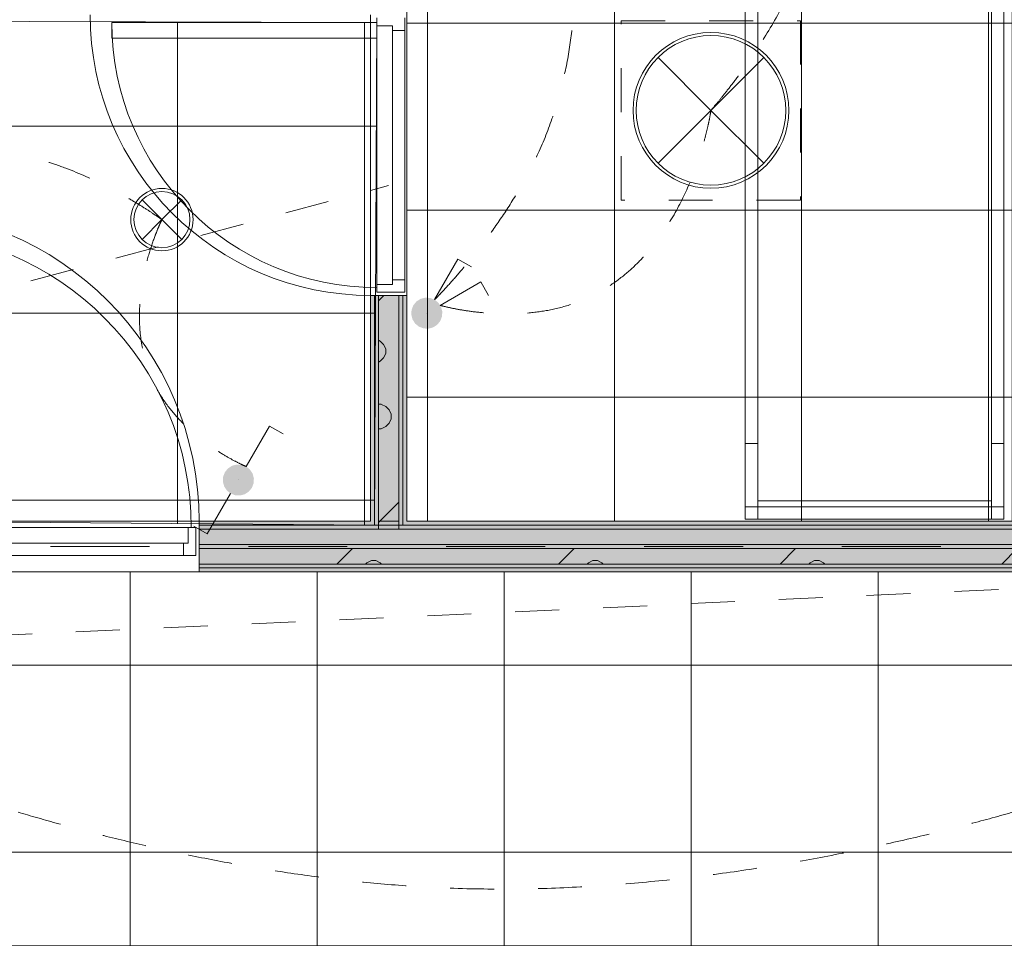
# Model space of a CAD drawing. Header units: millimetres. Extents: x -2932 to 42461, y -10716 to 17298.
# Tile 136 of 168: x 27644 to 30803, y 6545 to 9491. Entities that reach past the tile are written whole.
import ezdxf

# ---------------------------------------------------------------- set-up
doc = ezdxf.new("R2010")
doc.units = ezdxf.units.MM
doc.header["$MEASUREMENT"] = 0
for name, pattern in [('Dash', [635, 317.5, -317.5]), ('Small Dashed', [282.222222, 141.111111, -141.111111]), ('Wipeout_Contour', [1000, 0, -1000])]:
    doc.linetypes.add(name, pattern=pattern)
for name, color, linetype, lineweight in [('0_Pen_No__1', 7, 'Continuous', 13), ('_Tuletõkketsoon_Pen_No__20', 1, 'Continuous', 0), ('ARCHICAD Doors_Pen_No__19', 255, 'Continuous', 0), ('ARCHICAD Zone Stamps_Pen_No__1', 7, 'Continuous', 13), ('Common Edges_Pen_No__1', 7, 'Continuous', 13), ('Cut Pattern-1_Pen_No__2', 8, 'Continuous', 15), ('Cut Pattern-3_Pen_No__1', 7, 'Continuous', 13), ('Doors-1_Pen_No__1', 7, 'Continuous', 13), ('Doors_Pen_No__1', 7, 'Continuous', 13), ('I-FURN.IFC Model_Pen_No__2', 8, 'Continuous', 15), ('I-WALL.IFC Model_Pen_No__1', 7, 'Continuous', 13), ('I-WALL.IFC Model_Pen_No__19', 255, 'Continuous', 0), ('Plan Swing_Pen_No__1', 7, 'Continuous', 13), ('SA_LAGI_Pen_No__1', 7, 'Continuous', 13), ('SA_LAGI_Pen_No__2', 8, 'Continuous', 15), ('SA_VALGUSTI_Pen_No__20', 1, 'Continuous', 0), ('SA_Valgustus_Pen_No__20', 1, 'Continuous', 0), ('Walls-1_Pen_No__1', 7, 'Continuous', 13), ('Walls_Pen_No__1', 7, 'Continuous', 13)]:
    doc.layers.add(name, color=color, linetype=linetype, lineweight=lineweight)
doc.layers.add('Furniture-1_Pen_No__62', color=7, linetype='Continuous', lineweight=20, true_color=0xaaaaaa)
doc.layers.add('SA_LAGI_Pen_No__102', color=7, linetype='Continuous', lineweight=13, true_color=0xcccccc)
doc.layers.add('I-WALL.IFC Model', color=7, linetype='Continuous')
doc.styles.add('GENERATED_STYLE_1', font='txt', dxfattribs={"width": 0.95})
doc.styles.add('GENERATED_STYLE_2', font='txt', dxfattribs={"width": 0.84})
doc.dimstyles.new('GENERATED_STYLE__3', dxfattribs={"dimtxt": 200, "dimasz": 152, "dimexe": 0.18, "dimexo": 0.0625, "dimgap": 0.09, "dimtad": 1, "dimdec": 0, "dimzin": 0, "dimdsep": 46, "dimtxsty": 'GENERATED_STYLE_2', "dimblk": 'ARROWHEAD_2', "dimblk1": 'ARROWHEAD_2', "dimblk2": 'ARROWHEAD_2', "dimcen": 0.09, "dimse1": 1, "dimse2": 1, "dimclrd": 7, "dimclre": 7, "dimclrt": 7, "dimadec": 0, "dimazin": 0, "dimtfac": 1, "dimtdec": 4, "dimtmove": 0, "dimatfit": 3, "dimfxl": 0, "dimtolj": 1, "dimtzin": 0, "dimarcsym": 0})
pattern_1 = [(45, (-3e-10, 2e-10), (0, 35.355339), [0.99999, -48.99987]), (315, (3.89, 0.707), (0, 35.355339), [0.99999, -48.99987]), (90, (-0.354, -2.12), (-35.355278, 0), [1.06066, -34.29462]), (71.565, (-0.354, -1.061), (3.16e-05, 35.3553043), [1.118075, -110.685214]), (288.435, (4.596, 2e-10), (-3.16e-05, 35.3553043), [1.118075, -110.685214]), (270, (4.95, -1.06), (35.355278, 0), [1.06066, -34.29462]), (251.565, (4.95, -2.121), (3.16e-05, 35.3553043), [1.118075, -110.685214]), (225, (4.596, -3.182), (0, 35.355339), [0.99999, -48.99987]), (161.565, (1.768, -4.243), (-141.4210514, 35.355386), [1.118075, -110.685214]), (135, (0.707, -3.89), (0, 35.355339), [0.99999, -48.99987]), (108.435, (-3e-10, -3.182), (-3.16e-05, 35.3553043), [1.118075, -110.685214]), (180, (2.83, -4.243), (0, 35.355278), [1.06066, -34.29462]), (198.435, (3.889, -3.889), (141.4210514, 35.355386), [1.118075, -110.685214]), (0, (-7.778, -10.253), (0, 35.355278), [1.06066, -34.29462]), (90, (-9.9, -13.435), (-35.355278, 0), [1.06066, -34.29462]), (71.565, (-9.9, -12.374), (3.16e-05, 35.3553043), [1.118075, -110.685214]), (45, (-9.546, -11.314), (0, 35.355339), [0.99999, -48.99987]), (315, (-5.657, -10.607), (0, 35.355339), [0.99999, -48.99987]), (288.435, (-4.95, -11.314), (-3.16e-05, 35.3553043), [1.118075, -110.685214]), (270, (-4.596, -12.374), (35.355278, 0), [1.06066, -34.29462]), (251.565, (-4.596, -13.435), (3.16e-05, 35.3553043), [1.118075, -110.685214]), (225, (-4.95, -14.496), (0, 35.355339), [0.99999, -48.99987]), (161.565, (-7.778, -15.556), (-141.4210514, 35.355386), [1.118075, -110.685214]), (135, (-8.84, -15.203), (0, 35.355339), [0.99999, -48.99987]), (108.435, (-9.546, -14.496), (-3.16e-05, 35.3553043), [1.118075, -110.685214]), (180, (-6.718, -15.556), (0, 35.355278), [1.06066, -34.29462]), (198.435, (-5.657, -15.203), (141.4210514, 35.355386), [1.118075, -110.685214]), (18.435, (-8.839, -10.607), (70.7104428, 35.3553227), [1.118075, -110.685214]), (341.565, (-6.718, -10.253), (-70.7104428, 35.3553227), [1.118075, -110.685214]), (0, (13.08, -8.485), (0, 35.355278), [1.06066, -34.29462]), (90, (10.96, -11.667), (-35.355278, 0), [1.06066, -34.29462]), (71.565, (10.96, -10.607), (3.16e-05, 35.3553043), [1.118075, -110.685214]), (45, (11.314, -9.546), (0, 35.355339), [0.99999, -48.99987]), (315, (15.203, -8.84), (0, 35.355339), [0.99999, -48.99987]), (288.435, (15.91, -9.546), (-3.16e-05, 35.3553043), [1.118075, -110.685214]), (270, (16.263, -10.607), (35.355278, 0), [1.06066, -34.29462]), (251.565, (16.263, -11.667), (3.16e-05, 35.3553043), [1.118075, -110.685214]), (225, (15.91, -12.728), (0, 35.355339), [0.99999, -48.99987]), (161.565, (13.081, -13.789), (-141.4210514, 35.355386), [1.118075, -110.685214]), (135, (12.02, -13.435), (0, 35.355339), [0.99999, -48.99987]), (108.435, (11.314, -12.728), (-3.16e-05, 35.3553043), [1.118075, -110.685214]), (180, (14.142, -13.79), (0, 35.355278), [1.06066, -34.29462]), (198.435, (15.203, -13.435), (141.4210514, 35.355386), [1.118075, -110.685214]), (18.435, (12.021, -8.839), (70.7104428, 35.3553227), [1.118075, -110.685214]), (341.565, (14.142, -8.485), (-70.7104428, 35.3553227), [1.118075, -110.685214]), (0, (1.768, 1.06), (0, 35.355278), [1.06066, -34.29462]), (18.435, (0.707, 0.707), (70.7104428, 35.3553227), [1.118075, -110.685214]), (341.565, (2.828, 1.061), (-70.7104428, 35.3553227), [1.118075, -110.685214]), (0, (-5.657, 13.79), (0, 35.355278), [1.06066, -34.29462]), (90, (-7.778, 10.607), (-35.355278, 0), [1.06066, -34.29462]), (71.565, (-7.778, 11.667), (3.16e-05, 35.3553043), [1.118075, -110.685214]), (45, (-7.425, 12.728), (0, 35.355339), [0.99999, -48.99987]), (315, (-3.536, 13.435), (0, 35.355339), [0.99999, -48.99987]), (288.435, (-2.828, 12.728), (-3.16e-05, 35.3553043), [1.118075, -110.685214]), (270, (-2.475, 11.667), (35.355278, 0), [1.06066, -34.29462]), (251.565, (-2.475, 10.607), (3.16e-05, 35.3553043), [1.118075, -110.685214]), (225, (-2.828, 9.546), (0, 35.355339), [0.99999, -48.99987]), (161.565, (-5.657, 8.485), (-141.4210514, 35.355386), [1.118075, -110.685214]), (135, (-6.718, 8.84), (0, 35.355339), [0.99999, -48.99987]), (108.435, (-7.425, 9.546), (-3.16e-05, 35.3553043), [1.118075, -110.685214]), (180, (-4.596, 8.485), (0, 35.355278), [1.06066, -34.29462]), (198.435, (-3.536, 8.839), (141.4210514, 35.355386), [1.118075, -110.685214]), (18.435, (-6.718, 13.435), (70.7104428, 35.3553227), [1.118075, -110.685214]), (341.565, (-4.596, 13.789), (-70.7104428, 35.3553227), [1.118075, -110.685214]), (0, (9.546, 10.96), (0, 35.355278), [1.06066, -34.29462]), (90, (7.425, 7.778), (-35.355278, 0), [1.06066, -34.29462]), (71.565, (7.425, 8.839), (3.16e-05, 35.3553043), [1.118075, -110.685214]), (45, (7.778, 9.9), (0, 35.355339), [0.99999, -48.99987]), (315, (11.667, 10.607), (0, 35.355339), [0.99999, -48.99987]), (288.435, (12.374, 9.9), (-3.16e-05, 35.3553043), [1.118075, -110.685214]), (270, (12.728, 8.84), (35.355278, 0), [1.06066, -34.29462]), (251.565, (12.728, 7.778), (3.16e-05, 35.3553043), [1.118075, -110.685214]), (225, (12.374, 6.718), (0, 35.355339), [0.99999, -48.99987]), (161.565, (9.546, 5.657), (-141.4210514, 35.355386), [1.118075, -110.685214]), (135, (8.485, 6.01), (0, 35.355339), [0.99999, -48.99987]), (108.435, (7.778, 6.718), (-3.16e-05, 35.3553043), [1.118075, -110.685214]), (180, (10.607, 5.657), (0, 35.355278), [1.06066, -34.29462]), (198.435, (11.667, 6.01), (141.4210514, 35.355386), [1.118075, -110.685214]), (18.435, (8.485, 10.607), (70.7104428, 35.3553227), [1.118075, -110.685214]), (341.565, (10.607, 10.96), (-70.7104428, 35.3553227), [1.118075, -110.685214])]
pattern_2 = [(180, (-3e-10, 2e-10), (355.6, 355.6), [14.224, -696.974]), (90, (-46.23, 32), (355.6, 355.6), [14.224, -696.974]), (225, (24.9, 17.8), (-355.5994, 355.5994), [15.087, -487.807]), (206.565, (14.22, 7.11), (355.6, 355.5993), [15.9035, -1574.3865]), (63.435, (-46.23, 46.23), (355.5993, 355.6), [15.9035, -1574.3865]), (45, (-39.1, 60.45), (-355.5994, 355.5994), [15.087, -487.807]), (26.565, (-28.45, 71.12), (355.6, 355.5993), [15.9035, -1574.3865]), (360, (-14.22, 78.23), (355.6, 355.6), [14.224, -696.974]), (296.565, (24.89, 60.45), (-1066.79646, 1777.9974), [15.9035, -1574.3865]), (270, (32, 46.23), (355.6, 355.6), [14.224, -696.974]), (243.435, (32, 32), (355.5993, 355.6), [15.9035, -1574.3865]), (315, (14.2, 71.1), (355.5994, 355.5994), [15.087, -487.807]), (333.435, (-3e-10, 78.23), (-1777.9974, 1066.79646), [15.9035, -1574.3865]), (135, (181.36, 24.9), (355.5994, 355.5994), [15.087, -487.807]), (225, (234.7, 35.56), (-355.5994, 355.5994), [15.087, -487.807]), (206.565, (224.03, 24.9), (355.6, 355.5993), [15.9035, -1574.3865]), (180, (209.8, 17.78), (355.6, 355.6), [14.224, -696.974]), (90, (163.58, 49.8), (355.6, 355.6), [14.224, -696.974]), (63.435, (163.58, 64.01), (355.5993, 355.6), [15.9035, -1574.3865]), (45, (170.7, 78.23), (-355.5994, 355.5994), [15.087, -487.807]), (26.565, (181.36, 88.9), (355.6, 355.5993), [15.9035, -1574.3865]), (360, (195.58, 96), (355.6, 355.6), [14.224, -696.974]), (296.565, (234.7, 78.23), (-1066.79646, 1777.9974), [15.9035, -1574.3865]), (270, (241.8, 64), (355.6, 355.6), [14.224, -696.974]), (243.435, (241.8, 49.78), (355.5993, 355.6), [15.9035, -1574.3865]), (315, (224.03, 88.9), (355.5994, 355.5994), [15.087, -487.807]), (333.435, (209.8, 96.01), (-1777.9974, 1066.79646), [15.9035, -1574.3865]), (153.435, (195.58, 17.78), (-1066.7975, 355.5978), [15.9035, -1574.3865]), (116.565, (170.69, 35.56), (-355.5978, 1066.7975), [15.9035, -1574.3865]), (135, (-46.23, 216.9), (355.5994, 355.5994), [15.087, -487.807]), (225, (7.1, 227.6), (-355.5994, 355.5994), [15.087, -487.807]), (206.565, (-3.56, 216.92), (355.6, 355.5993), [15.9035, -1574.3865]), (180, (-17.78, 209.8), (355.6, 355.6), [14.224, -696.974]), (90, (-64, 241.8), (355.6, 355.6), [14.224, -696.974]), (63.435, (-64.01, 256.03), (355.5993, 355.6), [15.9035, -1574.3865]), (45, (-56.9, 270.26), (-355.5994, 355.5994), [15.087, -487.807]), (26.565, (-46.23, 280.92), (355.6, 355.5993), [15.9035, -1574.3865]), (360, (-32, 288.04), (355.6, 355.6), [14.224, -696.974]), (296.565, (7.11, 270.26), (-1066.79646, 1777.9974), [15.9035, -1574.3865]), (270, (14.22, 256.03), (355.6, 355.6), [14.224, -696.974]), (243.435, (14.22, 241.81), (355.5993, 355.6), [15.9035, -1574.3865]), (315, (-3.56, 280.9), (355.5994, 355.5994), [15.087, -487.807]), (333.435, (-17.78, 288.04), (-1777.9974, 1066.79646), [15.9035, -1574.3865]), (153.435, (-32, 209.8), (-1066.7975, 355.5978), [15.9035, -1574.3865]), (116.565, (-56.9, 227.58), (-355.5978, 1066.7975), [15.9035, -1574.3865]), (135, (-28.45, 7.1), (355.5994, 355.5994), [15.087, -487.807]), (153.435, (-14.22, 2e-10), (-1066.7975, 355.5978), [15.9035, -1574.3865]), (116.565, (-39.12, 17.78), (-355.5978, 1066.7975), [15.9035, -1574.3865]), (135, (-81.8, -195.6), (355.5994, 355.5994), [15.087, -487.807]), (225, (-28.45, -184.9), (-355.5994, 355.5994), [15.087, -487.807]), (206.565, (-39.12, -195.58), (355.6, 355.5993), [15.9035, -1574.3865]), (180, (-53.34, -202.7), (355.6, 355.6), [14.224, -696.974]), (90, (-99.57, -170.7), (355.6, 355.6), [14.224, -696.974]), (63.435, (-99.57, -156.46), (355.5993, 355.6), [15.9035, -1574.3865]), (45, (-92.46, -142.24), (-355.5994, 355.5994), [15.087, -487.807]), (26.565, (-81.79, -131.57), (355.6, 355.5993), [15.9035, -1574.3865]), (360, (-67.56, -124.46), (355.6, 355.6), [14.224, -696.974]), (296.565, (-28.45, -142.24), (-1066.79646, 1777.9974), [15.9035, -1574.3865]), (270, (-21.34, -156.46), (355.6, 355.6), [14.224, -696.974]), (243.435, (-21.34, -170.69), (355.5993, 355.6), [15.9035, -1574.3865]), (315, (-39.1, -131.57), (355.5994, 355.5994), [15.087, -487.807]), (333.435, (-53.34, -124.46), (-1777.9974, 1066.79646), [15.9035, -1574.3865]), (153.435, (-67.56, -202.69), (-1066.7975, 355.5978), [15.9035, -1574.3865]), (116.565, (-92.46, -184.91), (-355.5978, 1066.7975), [15.9035, -1574.3865]), (135, (-206.25, -14.2), (355.5994, 355.5994), [15.087, -487.807]), (225, (-152.9, -3.55), (-355.5994, 355.5994), [15.087, -487.807]), (206.565, (-163.58, -14.22), (355.6, 355.5993), [15.9035, -1574.3865]), (180, (-177.8, -21.33), (355.6, 355.6), [14.224, -696.974]), (90, (-224.03, 10.67), (355.6, 355.6), [14.224, -696.974]), (63.435, (-224.03, 24.9), (355.5993, 355.6), [15.9035, -1574.3865]), (45, (-216.9, 39.1), (-355.5994, 355.5994), [15.087, -487.807]), (26.565, (-206.25, 49.78), (355.6, 355.5993), [15.9035, -1574.3865]), (360, (-192.02, 56.9), (355.6, 355.6), [14.224, -696.974]), (296.565, (-152.9, 39.12), (-1066.79646, 1777.9974), [15.9035, -1574.3865]), (270, (-145.8, 24.9), (355.6, 355.6), [14.224, -696.974]), (243.435, (-145.8, 10.67), (355.5993, 355.6), [15.9035, -1574.3865]), (315, (-163.6, 49.8), (355.5994, 355.5994), [15.087, -487.807]), (333.435, (-177.8, 56.9), (-1777.9974, 1066.79646), [15.9035, -1574.3865]), (153.435, (-192.02, -21.33), (-1066.7975, 355.5978), [15.9035, -1574.3865]), (116.565, (-216.92, -3.55), (-355.5978, 1066.7975), [15.9035, -1574.3865]), (225, (327.15, 35.56), (-355.5994, 355.5994), [])]

# ---------------------------------------------------------------- blocks, each defined once
blk = doc.blocks.new('*D61')
at = {"layer": '0_Pen_No__1', "color": 7, "linetype": 'Continuous', "lineweight": 13}
for p, q in [((39845.8, 12557.7), (40045.8, 12442.3)), ((40095.8, 12500), (39795.8, 12500)), ((39945.8, 9059.5), (39945.8, 12500)), ((39845.8, 9117.2), (40045.8, 9001.8)), ((40095.8, 9059.5), (39795.8, 9059.5))]:
    blk.add_line(p, q, dxfattribs=at)
at = {"color": 254, "linetype": 'Wipeout_Contour', "lineweight": 0, "ltscale": 164962.993909}
blk.add_wipeout([(39937.6, 10458.2), (39937.6, 11101.3), (39673.9, 11101.3), (39673.9, 10458.2)], dxfattribs=at)
at = {"layer": '0_Pen_No__1', "color": 7, "lineweight": 13, "insert": (39905.8, 10490), "char_height": 200, "attachment_point": 7, "rotation": 90, "style": 'GENERATED_STYLE_2'}
blk.add_mtext('\\A1;{\\pql;\\fArial|b0|i0|c0|p34;3\xa0440}', dxfattribs=at)
blk = doc.blocks.new('ARROWHEAD_2')
at = {"color": 0, "linetype": 'Continuous', "lineweight": 0}
for p, q in [((-0.378, -0.655), (0.378, 0.655)), ((0, 0), (-1, 0))]:
    blk.add_line(p, q, dxfattribs=at)

msp = doc.modelspace()

# ---------------------------------------------------------------- hatches: boundary and pattern name
at = {"layer": 'Cut Pattern-1_Pen_No__2', "linetype": 'Continuous', "lineweight": 15}
h = msp.add_hatch(dxfattribs=at)
h.set_pattern_fill('FP_19_0001', color=8, style=0, pattern_type=2)
h.set_pattern_definition(pattern_2)
h.paths.add_polyline_path([(28794.5, 7857.5), (28860.5, 7857.5), (28860.5, 8607), (28794.5, 8607)])
h = msp.add_hatch(dxfattribs=at)
h.set_pattern_fill('FP_19_0001', color=8, style=0, pattern_type=2)
h.set_pattern_definition(pattern_2)
h.paths.add_polyline_path([(33736.2, 7795), (28219.3, 7795), (28219.3, 7745), (33736.2, 7745)])
at = {"layer": 'Cut Pattern-3_Pen_No__1', "linetype": 'Continuous', "lineweight": 13}
h = msp.add_hatch(dxfattribs=at)
h.set_pattern_fill('FP_18_0001', style=0, pattern_type=2)
h.set_pattern_definition(pattern_1)
h.paths.add_polyline_path([(28769.5, 7882.5), (28782, 7882.5), (28782, 8607), (28769.5, 8607)])
h = msp.add_hatch(dxfattribs=at)
h.set_pattern_fill('FP_18_0001', style=0, pattern_type=2)
h.set_pattern_definition(pattern_1)
h.paths.add_polyline_path([(28794.5, 7870), (28794.5, 8607), (28782, 8607), (28782, 7870)])
h = msp.add_hatch(dxfattribs=at)
h.set_pattern_fill('FP_18_0001', style=0, pattern_type=2)
h.set_pattern_definition(pattern_1)
h.paths.add_polyline_path([(28873, 7870), (28873, 8607), (28860.5, 8607), (28860.5, 7870)])
h = msp.add_hatch(dxfattribs=at)
h.set_pattern_fill('FP_18_0001', style=0, pattern_type=2)
h.set_pattern_definition(pattern_1)
h.paths.add_polyline_path([(28873, 7882.5), (28885.5, 7882.5), (28885.5, 8607), (28873, 8607)])
h = msp.add_hatch(dxfattribs=at)
h.set_pattern_fill('FP_18_0001', style=0, pattern_type=2)
h.set_pattern_definition(pattern_1)
h.paths.add_polyline_path([(28794.5, 7870), (28219.3, 7870), (28219.3, 7857.5), (28794.5, 7857.5)])
h = msp.add_hatch(dxfattribs=at)
h.set_pattern_fill('FP_18_0001', style=0, pattern_type=2)
h.set_pattern_definition(pattern_1)
h.paths.add_polyline_path([(28860.5, 7857.5), (30853.5, 7857.5), (30853.5, 7870), (28860.5, 7870)])
h = msp.add_hatch(dxfattribs=at)
h.set_pattern_fill('FP_18_0001', style=0, pattern_type=2)
h.set_pattern_definition(pattern_1)
h.paths.add_polyline_path([(33723.8, 7745), (28219.3, 7745), (28219.3, 7732.5), (33723.8, 7732.5)])
h = msp.add_hatch(dxfattribs=at)
h.set_pattern_fill('FP_18_0001', style=0, pattern_type=2)
h.set_pattern_definition(pattern_1)
h.paths.add_polyline_path([(33711.3, 7732.5), (28219.3, 7732.5), (28219.3, 7720), (33711.3, 7720)])
at = {"layer": 'I-WALL.IFC Model', "linetype": 'Continuous', "lineweight": 0, "true_color": 0x000000}
for points in [[(28769.5, 8607), (28769.5, 7882.5), (28782, 7882.5), (28782, 8607)], [(28782, 8607), (28782, 7882.5), (28794.5, 7882.5), (28794.5, 8607)], [(28794.5, 8607), (28794.5, 7882.5), (28860.5, 7882.5), (28860.5, 8607)], [(28860.5, 8607), (28860.5, 7882.5), (28873, 7882.5), (28873, 8607)], [(28873, 8607), (28873, 7882.5), (28885.5, 7882.5), (28885.5, 8607)], [(33861.3, 7882.5), (28219.3, 7882.5), (28219.3, 7870), (33861.3, 7870)], [(33848.8, 7870), (28219.3, 7870), (28219.3, 7857.5), (33848.8, 7857.5)], [(33798.7, 7857.5), (28219.3, 7857.5), (28219.3, 7807.5), (33798.7, 7807.5)], [(33786.3, 7807.5), (28219.3, 7807.5), (28219.3, 7795), (33786.3, 7795)], [(33736.2, 7795), (28219.3, 7795), (28219.3, 7745), (33736.2, 7745)], [(33723.8, 7745), (28219.3, 7745), (28219.3, 7732.5), (33723.8, 7732.5)], [(33711.3, 7732.5), (28219.3, 7732.5), (28219.3, 7720), (33711.3, 7720)]]:
    msp.add_hatch(color=178, dxfattribs=at).paths.add_polyline_path(points)
at = {"layer": 'SA_LAGI_Pen_No__102', "linetype": 'Continuous', "lineweight": 13, "true_color": 0xcccccc}
h = msp.add_hatch(dxfattribs=at)
h.set_pattern_fill('Grid_60x60_0001', color=254, style=0, pattern_type=2)
h.set_pattern_definition([(9e-12, (6397.8, 6820), (0, 600), []), (90, (6397.8, 6820), (-600, 0), [])])
h.paths.add_polyline_path([(6397.8, 7700), (6397.8, 6520), (33711.3, 6520), (33711.3, 7720), (11870, 7720), (11870, 7905), (8516, 7905), (8516, 7700)])
at = {"layer": 'SA_Valgustus_Pen_No__20', "linetype": 'Continuous', "lineweight": 0}
for points in [[(28929.7, 8595.7), (28916.5, 8587.2), (28950, 8550)], [(28944.8, 8599.7), (28929.7, 8595.7), (28950, 8550)], [(28960.4, 8598.9), (28944.8, 8599.7), (28950, 8550)], [(28975, 8593.3), (28960.4, 8598.9), (28950, 8550)], [(28906.7, 8575), (28901.1, 8560.4), (28950, 8550)], [(28916.5, 8587.2), (28906.7, 8575), (28950, 8550)], [(28987.2, 8583.5), (28975, 8593.3), (28950, 8550)], [(28995.7, 8570.3), (28987.2, 8583.5), (28950, 8550)], [(28999.7, 8555.2), (28995.7, 8570.3), (28950, 8550)], [(28901.1, 8560.4), (28900.3, 8544.8), (28950, 8550)], [(28900.3, 8544.8), (28904.3, 8529.7), (28950, 8550)], [(28904.3, 8529.7), (28912.8, 8516.5), (28950, 8550)], [(28912.8, 8516.5), (28925, 8506.7), (28950, 8550)], [(28925, 8506.7), (28939.6, 8501.1), (28950, 8550)], [(28939.6, 8501.1), (28955.2, 8500.3), (28950, 8550)], [(28998.9, 8539.6), (28999.7, 8555.2), (28950, 8550)], [(28983.5, 8512.8), (28993.3, 8525), (28950, 8550)], [(28970.3, 8504.3), (28983.5, 8512.8), (28950, 8550)], [(28955.2, 8500.3), (28970.3, 8504.3), (28950, 8550)], [(28993.3, 8525), (28998.9, 8539.6), (28950, 8550)], [(28325, 8060.5), (28311.9, 8052), (28345.4, 8014.8)], [(28340.1, 8064.5), (28325, 8060.5), (28345.4, 8014.8)], [(28355.7, 8063.7), (28340.1, 8064.5), (28345.4, 8014.8)], [(28370.4, 8058.1), (28355.7, 8063.7), (28345.4, 8014.8)], [(28382.5, 8048.3), (28370.4, 8058.1), (28345.4, 8014.8)], [(28302.1, 8039.8), (28296.4, 8025.2), (28345.4, 8014.8)], [(28311.9, 8052), (28302.1, 8039.8), (28345.4, 8014.8)], [(28391, 8035.1), (28382.5, 8048.3), (28345.4, 8014.8)], [(28395.1, 8020), (28391, 8035.1), (28345.4, 8014.8)], [(28296.4, 8025.2), (28295.6, 8009.6), (28345.4, 8014.8)], [(28295.6, 8009.6), (28299.7, 7994.5), (28345.4, 8014.8)], [(28299.7, 7994.5), (28308.2, 7981.3), (28345.4, 8014.8)], [(28308.2, 7981.3), (28320.4, 7971.5), (28345.4, 8014.8)], [(28320.4, 7971.5), (28335, 7965.9), (28345.4, 8014.8)], [(28335, 7965.9), (28350.6, 7965.1), (28345.4, 8014.8)], [(28394.3, 8004.4), (28395.1, 8020), (28345.4, 8014.8)], [(28378.8, 7977.6), (28388.7, 7989.8), (28345.4, 8014.8)], [(28365.7, 7969.1), (28378.8, 7977.6), (28345.4, 8014.8)], [(28350.6, 7965.1), (28365.7, 7969.1), (28345.4, 8014.8)], [(28388.7, 7989.8), (28394.3, 8004.4), (28345.4, 8014.8)]]:
    msp.add_hatch(color=1, dxfattribs=at).paths.add_polyline_path(points)

# ---------------------------------------------------------------- linework, layer by layer
at = {"layer": '_Tuletõkketsoon_Pen_No__20', "color": 1, "linetype": 'Dash', "lineweight": 0}
msp.add_line((22662.3, 7801.3), (33792.5, 7801.3), dxfattribs=at)
at = {"layer": 'ARCHICAD Doors_Pen_No__19', "color": 255, "linetype": 'Continuous', "lineweight": 0}
for centre, radius, start, end in [((28769.5, 9507), 900, 180, 270), ((27219.3, 7882.5), 1000, 0, 90)]:
    msp.add_arc(centre, radius, start, end, dxfattribs=at)
at = {"layer": 'Common Edges_Pen_No__1', "color": 7, "linetype": 'Continuous', "lineweight": 13}
for p, q in [((28782, 7870), (28782, 8607)), ((28794.5, 7857.5), (28794.5, 8607)), ((28860.5, 7857.5), (28860.5, 8607)), ((28873, 7870), (28873, 8607)), ((28782, 7870), (28219.3, 7870)), ((30841, 7870), (28873, 7870)), ((33848.8, 7857.5), (28219.3, 7857.5)), ((33798.7, 7807.5), (28219.3, 7807.5)), ((33786.3, 7795), (28219.3, 7795)), ((33736.2, 7745), (28219.3, 7745)), ((33723.8, 7732.5), (28219.3, 7732.5))]:
    msp.add_line(p, q, dxfattribs=at)
at = {"layer": 'Doors-1_Pen_No__1', "color": 7, "linetype": 'Continuous', "lineweight": 13}
for p, q in [((28839.5, 8642), (28789.5, 8642)), ((28789.5, 8642), (28789.5, 8617)), ((28879.5, 8657), (28839.5, 8657)), ((28839.5, 8657), (28839.5, 8642)), ((28879.5, 8617), (28879.5, 8657)), ((28789.5, 8617), (28879.5, 8617)), ((28184.3, 7862.5), (28209.3, 7862.5)), ((28184.3, 7812.5), (28184.3, 7862.5)), ((28209.3, 7862.5), (28209.3, 7772.5)), ((28169.3, 7812.5), (28184.3, 7812.5)), ((28169.3, 7772.5), (28169.3, 7812.5)), ((28209.3, 7772.5), (28169.3, 7772.5))]:
    msp.add_line(p, q, dxfattribs=at)
at = {"layer": 'Doors_Pen_No__1', "color": 7, "linetype": 'Continuous', "lineweight": 13}
for p, q in [((28184.3, 7862.5), (27294.3, 7862.5)), ((27269.3, 7812.5), (28169.3, 7812.5)), ((28169.3, 7772.5), (27269.3, 7772.5))]:
    msp.add_line(p, q, dxfattribs=at)
at = {"layer": 'Furniture-1_Pen_No__62', "color": 253, "linetype": 'Continuous', "lineweight": 20, "true_color": 0xaaaaaa}
for p, q in [((29972, 7929), (29972, 8132.2)), ((30012, 8132.2), (29972, 8132.2)), ((30802, 8132.2), (30762, 8132.2)), ((30802, 8132.2), (30802, 7929)), ((30012, 8056), (30012, 7929)), ((30762, 7929), (30762, 8056)), ((30012, 7948), (30762, 7948)), ((29972, 7929), (29972, 7889)), ((30012, 7929), (29972, 7929)), ((30012, 7929), (30762, 7929)), ((30012, 7889), (30012, 7929)), ((30762, 7929), (30762, 7889)), ((30802, 7929), (30762, 7929)), ((30802, 7889), (30802, 7929)), ((29972, 7889), (30012, 7889)), ((30762, 7889), (30012, 7889)), ((30762, 7889), (30802, 7889))]:
    msp.add_line(p, q, dxfattribs=at)
at = {"layer": 'I-FURN.IFC Model_Pen_No__2', "color": 8, "linetype": 'Continuous', "lineweight": 15}
for p, q in [((29972, 10197), (29972, 7889)), ((30802, 7889), (30802, 10197)), ((30012, 8056), (30012, 10030)), ((30762, 8056), (30762, 10030)), ((29972, 8132.2), (29972, 9953.8)), ((30802, 8132.2), (30802, 9953.8)), ((29972, 7929), (29972, 8132.2)), ((30012, 8132.2), (29972, 8132.2)), ((30802, 8132.2), (30762, 8132.2)), ((30802, 7929), (30802, 8132.2)), ((30012, 7929), (30012, 8056)), ((30762, 7929), (30762, 8056)), ((30762, 7948), (30012, 7948)), ((30012, 7929), (29972, 7929)), ((29972, 7929), (29972, 7889)), ((30762, 7929), (30012, 7929)), ((30012, 7889), (30012, 7929)), ((30802, 7929), (30762, 7929)), ((30762, 7929), (30762, 7889)), ((30802, 7889), (30802, 7929)), ((29972, 7889), (30012, 7889)), ((29972, 7889), (30802, 7889)), ((30012, 7889), (30762, 7889)), ((30762, 7889), (30802, 7889))]:
    msp.add_line(p, q, dxfattribs=at)
at = {"layer": 'I-WALL.IFC Model_Pen_No__1', "color": 7, "linetype": 'Continuous', "lineweight": 13}
for p, q in [((28769.5, 8607), (28885.5, 8607)), ((28782, 8607), (28782, 7882.5)), ((28794.5, 8607), (28794.5, 7882.5)), ((28860.5, 8607), (28860.5, 7882.5)), ((28873, 8607), (28873, 7882.5)), ((28219.3, 7720), (28219.3, 7882.5)), ((28219.3, 7870), (33861.3, 7870)), ((28219.3, 7857.5), (33798.7, 7857.5)), ((28219.3, 7807.5), (33798.7, 7807.5)), ((28219.3, 7795), (33736.2, 7795)), ((28219.3, 7745), (33723.8, 7745)), ((28219.3, 7732.5), (33723.8, 7732.5))]:
    msp.add_line(p, q, dxfattribs=at)
at = {"layer": 'I-WALL.IFC Model_Pen_No__1', "color": 7, "linetype": 'Continuous', "lineweight": 13, "flags": 128}
for points in [[(28769.5, 8607), (28769.5, 7882.5)], [(28885.5, 7882.5), (28885.5, 8607)], [(28769.5, 7882.5), (28219.3, 7882.5)], [(28860.5, 7882.5), (28794.5, 7882.5)], [(28794.5, 7882.5), (28860.5, 7882.5)], [(33861.3, 7882.5), (28885.5, 7882.5)], [(28219.3, 7720), (33711.3, 7720)]]:
    msp.add_lwpolyline(points, dxfattribs=at)
at = {"layer": 'I-WALL.IFC Model_Pen_No__19', "color": 255, "linetype": 'Continuous', "lineweight": 0}
for p, q in [((28769.5, 9507), (28769.5, 8607)), ((28885.5, 8607), (28885.5, 9507)), ((28219.3, 7882.5), (27219.3, 7882.5)), ((27219.3, 7720), (28219.3, 7720))]:
    msp.add_line(p, q, dxfattribs=at)
at = {"layer": 'Plan Swing_Pen_No__1', "color": 7, "linetype": 'Continuous', "lineweight": 13}
msp.add_arc((27244.3, 7862.5), 950, 0, 90, dxfattribs=at)
at = {"layer": 'SA_LAGI_Pen_No__1', "color": 7, "linetype": 'Small Dashed', "lineweight": 13}
for p, q in [((24678.3, 7857.5), (28827.5, 8959.2)), ((6397.8, 6545), (33792.5, 7801.3))]:
    msp.add_line(p, q, dxfattribs=at)
at = {"layer": 'SA_LAGI_Pen_No__2', "color": 8, "linetype": 'Continuous', "lineweight": 15, "flags": 128}
msp.add_lwpolyline([(6397.8, 7700), (8516, 7700), (8516, 7905), (11870, 7905), (11870, 7720), (33711.3, 7720), (33711.3, 6520), (6397.8, 6520)], close=True, dxfattribs=at)
at = {"layer": 'SA_VALGUSTI_Pen_No__20', "color": 1, "linetype": 'Continuous', "lineweight": 0}
for q in [(28036.4, 8913.6), (28163.6, 8913.6), (28036.4, 8786.4), (28163.6, 8786.4)]:
    msp.add_line((28100, 8850), q, dxfattribs=at)
at = {"layer": 'SA_VALGUSTI_Pen_No__20', "color": 1, "linetype": 'Small Dashed', "lineweight": 0}
msp.add_line((30149.6, 8912.9), (29574.2, 8912.9), dxfattribs=at)
at = {"layer": 'SA_VALGUSTI_Pen_No__20', "color": 1, "linetype": 'Continuous', "lineweight": 0}
msp.add_circle((28100, 8850), 90, dxfattribs=at)
for start, end in [(0, 180), (180, 0)]:
    msp.add_arc((28100, 8850), 100, start, end, dxfattribs=at)
at = {"layer": 'SA_VALGUSTI_Pen_No__20', "color": 1, "linetype": 'Small Dashed', "lineweight": 0}
for points in [[(29861.9, 9200.6), (29861.9, 9200.6), (29995.1, 9352.6), (30088.9, 9529.9), (30653.5, 10597.5), (29264.6, 11592.3), (29264.6, 11592.3)], [(28975, 8593.3), (28975, 8593.3), (29189.3, 8803.2), (29310.4, 9069.7), (29594.5, 9694.8), (29264.6, 10408.2), (29264.6, 10408.2)], [(26655.5, 8850), (26655.5, 8850), (27213.9, 9209.6), (27757.9, 9026.9), (27941.1, 8965.4), (28100, 8850), (28100, 8850)], [(28993.3, 8575), (28993.3, 8575), (29204.8, 8513.6), (29403.4, 8575), (29791.3, 8695), (29861.9, 9200.6), (29861.9, 9200.6)], [(28100, 8850), (28100, 8850), (27946, 8546.6), (28087.9, 8299.4), (28181.8, 8135.7), (28370.4, 8058.1), (28370.4, 8058.1)], [(27104.8, 7132.3), (27104.8, 7132.3), (28022, 6749.4), (28995.8, 6706.6), (30165.5, 6655.3), (31294.8, 7100), (31294.8, 7100)]]:
    msp.add_open_spline(points, degree=3, knots=[0, 0, 0, 0, 1, 1, 1, 2, 2, 2, 2], dxfattribs=at)
at = {"layer": 'SA_Valgustus_Pen_No__20', "color": 1, "linetype": 'Continuous', "lineweight": 0}
for p, q in [((28975, 8593.3), (29050, 8723.2)), ((29050, 8723.2), (29093.3, 8698.2)), ((28993.3, 8575), (29123.2, 8650)), ((29123.2, 8650), (29148.2, 8606.7)), ((28950, 8550), (28950.1, 8550)), ((28370.4, 8058.1), (28445.4, 8188)), ((28445.4, 8188), (28488.7, 8163)), ((28345.4, 8014.8), (28345.4, 8014.8)), ((28320.4, 7971.5), (28245.4, 7841.6)), ((28245.4, 7841.6), (28202.1, 7866.6))]:
    msp.add_line(p, q, dxfattribs=at)
at = {"layer": 'Walls-1_Pen_No__1', "color": 7, "linetype": 'Continuous', "lineweight": 13}
for p, q in [((28769.5, 8607), (28769.5, 7882.5)), ((28885.5, 8607), (28769.5, 8607)), ((28885.5, 7882.5), (28885.5, 8607)), ((28769.5, 7882.5), (28219.3, 7882.5)), ((28219.3, 7882.5), (28219.3, 7720)), ((30828.5, 7882.5), (28885.5, 7882.5)), ((28219.3, 7720), (33711.3, 7720))]:
    msp.add_line(p, q, dxfattribs=at)
at = {"layer": 'Walls_Pen_No__1', "color": 7, "linetype": 'Continuous', "lineweight": 13}
for p, q in [((27294.3, 7882.5), (28219.3, 7882.5)), ((28219.3, 7720), (27219.3, 7720))]:
    msp.add_line(p, q, dxfattribs=at)

# ---------------------------------------------------------------- texts
at = {"layer": 'ARCHICAD Zone Stamps_Pen_No__1', "color": 7, "lineweight": 13, "insert": (28682.3, 10272), "char_height": 300, "attachment_point": 1, "style": 'GENERATED_STYLE_1'}
msp.add_mtext('\\A1;{\\pql;\\pt0,100;\\fSwis721 Lt BT|b0|i0|c0|p34;12,3\\fSwis721 Lt BT|b0|i0|c0|p34;\\A1{\\H.66x;\\S^  ;}\\fSwis721 Lt BT|b0|i0|c0|p34; m\\fSwis721 Lt BT|b0|i0|c0|p34;\\A1{\\H.66x;\\S2^  ;}}', dxfattribs=at)

# ---------------------------------------------------------------- next in the draw order: dimensions: what is measured, and where the dimension line sits
at = {"color": 7, "linetype": 'Continuous', "lineweight": 13}
dim = msp.add_linear_dim(base=(39945.7644, 12500), p1=(37760, 9059.5014), p2=(25220, 12500), angle=90, dimstyle='GENERATED_STYLE__3', dxfattribs=at)
dim.commit()
dim.dimension.update_dxf_attribs({"geometry": '*D61', "text_midpoint": (39805.7644, 10843.2457), "dimtype": 160, "text_rotation": 90})

# ---------------------------------------------------------------- next in the draw order: hatches: boundary and pattern name
at = {"layer": 'SA_LAGI_Pen_No__102', "linetype": 'Continuous', "lineweight": 13, "true_color": 0xcccccc}
h = msp.add_hatch(dxfattribs=at)
h.set_pattern_fill('Grid_60x60_0001', color=254, style=0, pattern_type=2)
h.set_pattern_definition([(270, (29552.3, 11880), (600, 0), []), (2e-13, (29552.3, 11880), (0, 600), [])])
h.paths.add_polyline_path([(27759.5, 12500), (27759.5, 9610.5), (28885.5, 9610.5), (28885.5, 7882.5), (30828.5, 7882.5), (30828.5, 12500)])
h = msp.add_hatch(dxfattribs=at)
h.set_pattern_fill('Grid_60x60_0001', color=254, style=0, pattern_type=2)
h.set_pattern_definition([(0, (25750, 9150), (0, 600), []), (90, (25750, 9150), (-600, 0), [])])
h.paths.add_polyline_path([(24703.3, 9494.5), (24703.3, 7882.5), (27103.3, 7882.5), (27103.3, 8482.5), (27219.3, 8482.5), (27219.3, 7882.5), (28782, 7870), (28789.5, 9482)])

# ---------------------------------------------------------------- next in the draw order: linework, layer by layer
at = {"layer": 'Doors-1_Pen_No__1', "color": 7, "linetype": 'Continuous', "lineweight": 13}
for p, q in [((27939.5, 9482), (27939.5, 9432)), ((28789.5, 9482), (27939.5, 9482)), ((28789.5, 9497), (28789.5, 9482)), ((28789.5, 9432), (28789.5, 9482)), ((28879.5, 9457), (28879.5, 9497)), ((28789.5, 9472), (28839.5, 9472)), ((28839.5, 9472), (28839.5, 9457)), ((28839.5, 9457), (28879.5, 9457)), ((27939.5, 9432), (28789.5, 9432))]:
    msp.add_line(p, q, dxfattribs=at)
at = {"layer": 'Doors_Pen_No__1', "color": 7, "linetype": 'Continuous', "lineweight": 13}
for p, q in [((28839.5, 8657), (28839.5, 9457)), ((28879.5, 9457), (28879.5, 8657)), ((28789.5, 9431.9), (28789.5, 8642))]:
    msp.add_line(p, q, dxfattribs=at)
at = {"layer": 'Furniture-1_Pen_No__62', "color": 253, "linetype": 'Continuous', "lineweight": 20, "true_color": 0xaaaaaa}
for p, q in [((30012, 8056), (30012, 10030)), ((30762, 10030), (30762, 8056)), ((29972, 8132.2), (29972, 9953.8)), ((30802, 9953.8), (30802, 8132.2))]:
    msp.add_line(p, q, dxfattribs=at)
at = {"layer": 'Plan Swing_Pen_No__1', "color": 7, "linetype": 'Continuous', "lineweight": 13}
msp.add_arc((28789.5, 9482), 850, 180, 270, dxfattribs=at)
at = {"layer": 'SA_LAGI_Pen_No__1', "color": 7, "linetype": 'Continuous', "lineweight": 13, "flags": 128}
msp.add_lwpolyline([(27759.5, 12500), (30828.5, 12500), (30828.5, 7882.5), (28885.5, 7882.5), (28885.5, 9610.5), (27759.5, 9610.5)], close=True, dxfattribs=at)
at = {"layer": 'SA_LAGI_Pen_No__2', "color": 8, "linetype": 'Continuous', "lineweight": 15, "flags": 128}
msp.add_lwpolyline([(24703.3, 9494.5), (28789.5, 9482), (28782, 7870), (27219.3, 7882.5), (27219.3, 8482.5), (27103.3, 8482.5), (27103.3, 7882.5), (24703.3, 7882.5)], close=True, dxfattribs=at)
at = {"layer": 'SA_VALGUSTI_Pen_No__20', "color": 1, "linetype": 'Small Dashed', "lineweight": 0}
for p, q in [((29574.2, 9488.3), (30149.6, 9488.3)), ((29574.2, 8912.9), (29574.2, 9488.3)), ((30149.6, 9488.3), (30149.6, 8912.9))]:
    msp.add_line(p, q, dxfattribs=at)
at = {"layer": 'SA_VALGUSTI_Pen_No__20', "color": 1, "linetype": 'Continuous', "lineweight": 0}
for q in [(29692.2, 9370.3), (30031.6, 9370.3), (29692.2, 9030.9), (30031.6, 9030.9)]:
    msp.add_line((29861.9, 9200.6), q, dxfattribs=at)
msp.add_circle((29861.9, 9200.6), 240, dxfattribs=at)
for start, end in [(0, 180), (180, 0)]:
    msp.add_arc((29861.9, 9200.6), 250, start, end, dxfattribs=at)
at = {"layer": 'Walls_Pen_No__1', "color": 7, "linetype": 'Continuous', "lineweight": 13}
for p, q in [((28769.5, 9482), (28769.5, 9494.5)), ((28885.5, 9507), (28885.5, 8607)), ((28769.5, 8607), (28769.5, 9431.9))]:
    msp.add_line(p, q, dxfattribs=at)

doc.saveas('drawing.dxf')
